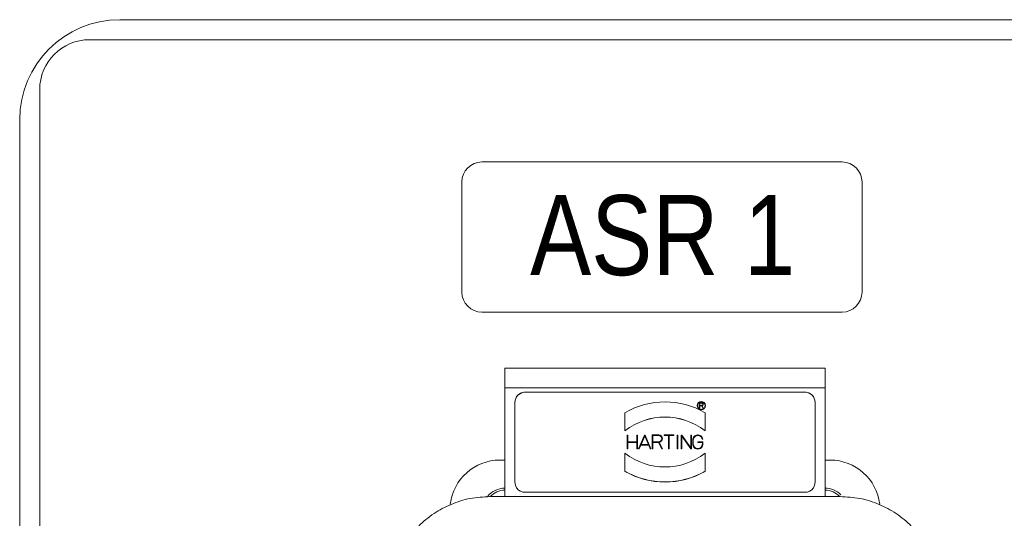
# Model space of a CAD drawing. Header units: millimetres. Extents: x 2665 to 40538, y 289 to 6965.
# Tile 58 of 68: x 10439 to 10636, y 4037 to 4137. Entities that reach past the tile are written whole.
import ezdxf

# ---------------------------------------------------------------- set-up
doc = ezdxf.new("R2010")
doc.units = ezdxf.units.MM
doc.header["$LTSCALE"] = 10
doc.linetypes.add('PHANTOM', pattern=[12.7, 6.35, -1.27, 1.27, -1.27, 1.27, -1.27])
doc.layers.add('6', color=2, linetype='Continuous')
doc.layers.add('LineThick', color=7, linetype='Continuous', lineweight=13)
doc.styles.get("Standard").update_dxf_attribs({"font": 'romans.shx'})

# ---------------------------------------------------------------- blocks, each defined once
blk = doc.blocks.new('DSAFASDF')
for p, q in [((1859.741, 720.73), (1895.741, 720.73)), ((1857.741, 707.73), (1857.741, 718.73)), ((1897.741, 718.73), (1897.741, 707.73)), ((1895.741, 705.73), (1859.741, 705.73))]:
    blk.add_line(p, q)
for centre, start, end in [((1859.741, 718.73), 90, 180), ((1895.741, 718.73), 0, 90), ((1859.741, 707.73), 180, 270), ((1895.741, 707.73), 270, 0)]:
    blk.add_arc(centre, 2, start, end)
blk = doc.blocks.new('VIEW CCC')
at = {"color": 7, "linetype": 'Continuous', "lineweight": 15}
for p, q in [((54535.54, 1320.98), (53775.54, 1320.98)), ((54541.54, 1316.98), (53769.54, 1316.98)), ((53759.54, 1306.98), (53759.54, 946.98)), ((53755.54, 1300.98), (53755.54, 1010.98)), ((53916.54, 1251.33), (53852.54, 1251.33)), ((53852.54, 1247.4), (53852.54, 1251.33)), ((53916.54, 1251.33), (53916.54, 1247.4)), ((53852.54, 1247.4), (53852.54, 1225.7)), ((53916.54, 1247.4), (53852.54, 1247.4)), ((53912.54, 1246.55), (53856.54, 1246.55)), ((53912.54, 1246.53), (53856.54, 1246.53)), ((53916.54, 1225.7), (53916.54, 1247.4)), ((53854.54, 1244.55), (53854.54, 1228.55)), ((53891.39, 1243.38), (53891.39, 1244.42)), ((53891.39, 1244.42), (53891.89, 1244.42)), ((53891.47, 1244.34), (53891.89, 1244.34)), ((53891.47, 1243.92), (53891.47, 1244.34)), ((53891.89, 1243.92), (53891.47, 1243.92)), ((53891.89, 1244.34), (53891.89, 1244.32)), ((53892.18, 1244.12), (53892.18, 1244.13)), ((53914.54, 1228.55), (53914.54, 1244.55)), ((53876.54, 1238.85), (53876.54, 1242.46)), ((53890.94, 1243.88), (53890.94, 1243.86)), ((53891.47, 1243.38), (53891.39, 1243.38)), ((53891.39, 1243.36), (53891.39, 1243.38)), ((53891.87, 1243.84), (53891.47, 1243.84)), ((53891.47, 1243.84), (53891.47, 1243.38)), ((53891.47, 1243.38), (53891.47, 1243.36)), ((53892.1, 1243.38), (53891.87, 1243.84)), ((53892.1, 1243.36), (53891.87, 1243.82)), ((53891.95, 1243.85), (53892.19, 1243.38)), ((53892.1, 1243.38), (53892.19, 1243.38)), ((53892.1, 1243.36), (53892.1, 1243.38)), ((53892.54, 1242.46), (53892.54, 1238.85)), ((53892.62, 1243.86), (53892.62, 1243.88)), ((53876.54, 1238.85), (53876.54, 1238.83)), ((53881.98, 1235.25), (53881.98, 1238.01)), ((53881.98, 1238.01), (53883.29, 1238.01)), ((53884.35, 1238.01), (53884.35, 1237.89)), ((53884.35, 1238.01), (53886.28, 1238.01)), ((53886.28, 1237.89), (53886.28, 1238.01)), ((53892.54, 1238.83), (53892.54, 1238.85)), ((53876.96, 1235.25), (53876.96, 1237.95)), ((53877.08, 1237.95), (53876.96, 1237.95)), ((53877.08, 1237.95), (53877.08, 1236.66)), ((53877.08, 1236.66), (53878.89, 1236.66)), ((53878.89, 1236.54), (53877.08, 1236.54)), ((53877.08, 1236.54), (53877.08, 1235.25)), ((53878.89, 1236.53), (53877.08, 1236.53)), ((53878.89, 1236.66), (53878.89, 1237.95)), ((53879.01, 1237.95), (53878.89, 1237.95)), ((53878.89, 1235.25), (53878.89, 1236.54)), ((53879.01, 1237.95), (53879.01, 1235.25)), ((53879.27, 1235.25), (53880.43, 1237.95)), ((53879.76, 1236.08), (53880.49, 1237.8)), ((53881.23, 1236.08), (53879.76, 1236.08)), ((53879.77, 1236.08), (53880.49, 1237.78)), ((53880.56, 1237.95), (53880.43, 1237.95)), ((53880.49, 1237.8), (53881.23, 1236.08)), ((53880.49, 1237.78), (53880.49, 1237.8)), ((53880.49, 1237.78), (53881.22, 1236.08)), ((53880.56, 1237.95), (53881.72, 1235.25)), ((53882.1, 1237.89), (53883.29, 1237.89)), ((53882.1, 1236.66), (53882.1, 1237.89)), ((53882.1, 1237.87), (53883.29, 1237.87)), ((53883.29, 1236.66), (53882.1, 1236.66)), ((53883.25, 1236.54), (53882.1, 1236.54)), ((53882.1, 1236.54), (53882.1, 1235.25)), ((53883.25, 1236.53), (53882.1, 1236.53)), ((53883.9, 1235.25), (53883.25, 1236.54)), ((53883.25, 1236.53), (53883.25, 1236.54)), ((53883.9, 1235.24), (53883.25, 1236.53)), ((53883.38, 1236.55), (53884.03, 1235.25)), ((53884.03, 1237.26), (53884.03, 1237.28)), ((53885.26, 1237.89), (53884.35, 1237.89)), ((53884.35, 1237.89), (53884.35, 1237.87)), ((53885.26, 1237.87), (53884.35, 1237.87)), ((53885.26, 1235.25), (53885.26, 1237.89)), ((53886.28, 1237.89), (53885.38, 1237.89)), ((53885.38, 1237.89), (53885.38, 1235.25)), ((53886.28, 1237.87), (53885.38, 1237.87)), ((53886.28, 1237.87), (53886.28, 1237.89)), ((53887.11, 1237.95), (53886.99, 1237.95)), ((53886.99, 1235.25), (53886.99, 1237.95)), ((53887.11, 1237.95), (53887.11, 1235.25)), ((53887.76, 1235.25), (53887.76, 1237.95)), ((53887.76, 1237.95), (53887.9, 1237.95)), ((53889.68, 1235.25), (53887.88, 1237.77)), ((53887.88, 1237.77), (53887.88, 1235.25)), ((53889.68, 1235.24), (53887.88, 1237.75)), ((53887.9, 1237.95), (53889.69, 1235.44)), ((53889.69, 1235.44), (53889.69, 1237.95)), ((53889.81, 1237.95), (53889.69, 1237.95)), ((53889.81, 1237.95), (53889.81, 1235.25)), ((53890.08, 1236.22), (53890.08, 1236.99)), ((53890.08, 1236.2), (53890.08, 1236.22)), ((53890.2, 1236.99), (53890.2, 1236.22)), ((53890.2, 1236.97), (53890.2, 1236.99)), ((53891.1, 1236.66), (53891.1, 1236.54)), ((53891.1, 1236.66), (53892.13, 1236.66)), ((53892.01, 1236.54), (53891.1, 1236.54)), ((53891.1, 1236.54), (53891.1, 1236.53)), ((53892.01, 1236.53), (53891.1, 1236.53)), ((53891.99, 1237.17), (53892.11, 1237.17)), ((53891.99, 1237.15), (53891.99, 1237.17)), ((53891.99, 1237.15), (53892.11, 1237.15)), ((53892.01, 1236.22), (53892.01, 1236.54)), ((53892.11, 1237.17), (53892.11, 1237.15)), ((53892.13, 1236.66), (53892.13, 1236.22)), ((53892.13, 1236.2), (53892.13, 1236.22)), ((53876.54, 1234.36), (53876.54, 1230.75)), ((53877.08, 1235.25), (53876.96, 1235.25)), ((53876.96, 1235.24), (53876.96, 1235.25)), ((53876.96, 1235.24), (53877.08, 1235.24)), ((53877.08, 1235.25), (53877.08, 1235.24)), ((53878.89, 1235.25), (53879.01, 1235.25)), ((53878.89, 1235.24), (53878.89, 1235.25)), ((53878.89, 1235.24), (53879.01, 1235.24)), ((53879.01, 1235.25), (53879.01, 1235.24)), ((53879.4, 1235.25), (53879.27, 1235.25)), ((53879.27, 1235.24), (53879.27, 1235.25)), ((53879.27, 1235.24), (53879.4, 1235.24)), ((53879.71, 1235.96), (53879.4, 1235.25)), ((53879.71, 1235.95), (53879.4, 1235.24)), ((53879.4, 1235.25), (53879.4, 1235.24)), ((53881.28, 1235.96), (53879.71, 1235.96)), ((53879.71, 1235.95), (53879.71, 1235.96)), ((53881.28, 1235.95), (53879.71, 1235.95)), ((53881.59, 1235.25), (53881.28, 1235.96)), ((53881.28, 1235.95), (53881.28, 1235.96)), ((53881.59, 1235.24), (53881.28, 1235.95)), ((53881.59, 1235.25), (53881.72, 1235.25)), ((53881.59, 1235.24), (53881.59, 1235.25)), ((53881.59, 1235.24), (53881.72, 1235.24)), ((53881.72, 1235.25), (53881.72, 1235.24)), ((53882.1, 1235.25), (53881.98, 1235.25)), ((53881.98, 1235.24), (53881.98, 1235.25)), ((53881.98, 1235.24), (53882.1, 1235.24)), ((53882.1, 1235.25), (53882.1, 1235.24)), ((53884.03, 1235.25), (53883.9, 1235.25)), ((53883.9, 1235.24), (53883.9, 1235.25)), ((53884.03, 1235.24), (53883.9, 1235.24)), ((53884.03, 1235.24), (53884.03, 1235.25)), ((53885.38, 1235.25), (53885.26, 1235.25)), ((53885.26, 1235.24), (53885.26, 1235.25)), ((53885.26, 1235.24), (53885.38, 1235.24)), ((53885.38, 1235.25), (53885.38, 1235.24)), ((53887.11, 1235.25), (53886.99, 1235.25)), ((53886.99, 1235.24), (53886.99, 1235.25)), ((53886.99, 1235.24), (53887.11, 1235.24)), ((53887.11, 1235.25), (53887.11, 1235.24)), ((53887.88, 1235.25), (53887.76, 1235.25)), ((53887.76, 1235.24), (53887.76, 1235.25)), ((53887.76, 1235.24), (53887.88, 1235.24)), ((53887.88, 1235.25), (53887.88, 1235.24)), ((53889.81, 1235.25), (53889.68, 1235.25)), ((53889.68, 1235.24), (53889.68, 1235.25)), ((53889.81, 1235.24), (53889.68, 1235.24)), ((53889.81, 1235.24), (53889.81, 1235.25)), ((53892.54, 1230.75), (53892.54, 1234.36)), ((53852.54, 1232.98), (53851.54, 1232.98)), ((53917.54, 1232.98), (53916.54, 1232.98)), ((53876.54, 1230.73), (53876.54, 1230.75)), ((53892.54, 1230.75), (53892.54, 1230.73)), ((53856.54, 1226.55), (53912.54, 1226.55)), ((53852.54, 1225.7), (53849.54, 1225.7)), ((53852.54, 1225.7), (53916.54, 1225.7)), ((53919.54, 1225.7), (53916.54, 1225.7))]:
    blk.add_line(p, q, dxfattribs=at)
at = {"color": 8, "linetype": 'PHANTOM', "lineweight": 0}
for p, q in [((53856.54, 1246.53), (53856.54, 1246.55)), ((53912.54, 1246.53), (53912.54, 1246.55)), ((53883.29, 1237.89), (53883.29, 1237.87))]:
    blk.add_line(p, q, dxfattribs=at)
at = {"color": 7, "linetype": 'Continuous', "lineweight": 15}
blk.add_circle((53891.78, 1243.88), 0.84, dxfattribs=at)
for centre, radius, start, end in [((53775.54, 1300.98), 20, 90, 180), ((53769.54, 1306.98), 10, 90, 180), ((53856.54, 1244.53), 2, 89.9985, 179.9946), ((53912.54, 1244.53), 2, 0.0065, 90.0012), ((53884.54, 1228.6), 16, 60.005, 119.995), ((53891.78, 1243.86), 0.84, 180.0054, 359.9946), ((53884.54, 1228.6), 13, 52.026, 127.974), ((53884.54, 1228.58), 13, 52.026, 127.974), ((53883.29, 1237.28), 0.735, 277.3374, 90.0122), ((53891.1, 1236.2), 1.02, 179.985, 0.0016), ((53884.54, 1244.61), 13, 232.026, 307.974), ((53851.54, 1222.98), 10, 90, 173.2447), ((53917.54, 1222.98), 10, 6.8221, 90), ((53884.54, 1244.61), 16, 240.0045, 299.9955), ((53884.54, 1244.59), 16, 240.005, 299.995), ((53852.54, 1222.98), 4.4, 90, 141.6735), ((53852.54, 1222.98), 4, 90, 137.1239), ((53916.54, 1222.98), 4.4, 44.5334, 90), ((53916.54, 1222.98), 4, 42.8761, 90)]:
    blk.add_arc(centre, radius, start, end, dxfattribs=at)
for points, knots in [([(53856.54, 1246.55), (53856.28, 1246.52), (53855.76, 1246.46), (53855.1, 1246), (53854.63, 1245.33), (53854.57, 1244.81), (53854.54, 1244.55)], [0, 0, 0, 0, 0.249993, 0.499987, 0.749979, 1, 1, 1, 1]), ([(53914.54, 1244.55), (53914.51, 1244.81), (53914.45, 1245.33), (53913.99, 1246), (53913.33, 1246.46), (53912.81, 1246.52), (53912.54, 1246.55)], [0, 0, 0, 0, 0.250021, 0.500015, 0.750003, 1, 1, 1, 1]), ([(53892.54, 1243.88), (53892.53, 1243.78), (53892.51, 1243.58), (53892.33, 1243.33), (53892.08, 1243.16), (53891.78, 1243.1), (53891.49, 1243.16), (53891.23, 1243.33), (53891.06, 1243.58), (53891, 1243.88), (53891.06, 1244.18), (53891.23, 1244.43), (53891.49, 1244.6), (53891.78, 1244.66), (53892.08, 1244.6), (53892.33, 1244.43), (53892.51, 1244.18), (53892.53, 1243.98), (53892.54, 1243.88)], [0, 0, 0, 0, 0.062515, 0.125013, 0.187516, 0.250013, 0.31251, 0.375013, 0.437511, 0.500025, 0.562514, 0.625012, 0.687515, 0.750012, 0.81251, 0.875012, 0.93751, 1, 1, 1, 1]), ([(53891.02, 1243.86), (53891.04, 1243.96), (53891.06, 1244.16), (53891.23, 1244.42), (53891.48, 1244.58), (53891.79, 1244.65), (53891.98, 1244.59), (53892.08, 1244.57)], [0, 0, 0, 0, 0.200042, 0.400033, 0.599993, 0.799996, 1, 1, 1, 1]), ([(53891.89, 1244.42), (53891.93, 1244.42), (53892, 1244.41), (53892.09, 1244.35), (53892.16, 1244.27), (53892.19, 1244.16), (53892.18, 1244.06), (53892.13, 1243.96), (53892.05, 1243.88), (53891.99, 1243.86), (53891.95, 1243.85)], [0, 0, 0, 0, 0.124996, 0.250009, 0.374953, 0.50005, 0.62497, 0.749977, 0.875044, 1, 1, 1, 1]), ([(53891.89, 1244.34), (53891.92, 1244.34), (53891.97, 1244.33), (53892.04, 1244.28), (53892.09, 1244.21), (53892.11, 1244.13), (53892.09, 1244.05), (53892.04, 1243.98), (53891.97, 1243.93), (53891.92, 1243.92), (53891.89, 1243.92)], [0, 0, 0, 0, 0.124993, 0.250007, 0.375084, 0.500076, 0.625069, 0.749992, 0.875008, 1, 1, 1, 1]), ([(53890.08, 1236.99), (53890.09, 1237.12), (53890.12, 1237.37), (53890.33, 1237.7), (53890.64, 1237.93), (53891.01, 1238.03), (53891.39, 1238), (53891.74, 1237.82), (53892, 1237.54), (53892.07, 1237.29), (53892.11, 1237.17)], [0, 0, 0, 0, 0.124978, 0.249999, 0.374994, 0.499995, 0.625001, 0.750004, 0.874993, 1, 1, 1, 1]), ([(53883.29, 1237.89), (53883.37, 1237.88), (53883.53, 1237.87), (53883.74, 1237.72), (53883.87, 1237.52), (53883.92, 1237.28), (53883.87, 1237.04), (53883.74, 1236.83), (53883.53, 1236.69), (53883.37, 1236.67), (53883.29, 1236.66)], [0, 0, 0, 0, 0.125007, 0.250001, 0.374984, 0.499989, 0.624994, 0.749976, 0.875005, 1, 1, 1, 1]), ([(53883.29, 1237.87), (53883.37, 1237.87), (53883.53, 1237.85), (53883.74, 1237.7), (53883.88, 1237.5), (53883.9, 1237.34), (53883.91, 1237.26)], [0, 0, 0, 0, 0.250023, 0.500021, 0.7501, 1, 1, 1, 1]), ([(53892.13, 1236.22), (53892.11, 1236.08), (53892.08, 1235.82), (53891.84, 1235.47), (53891.5, 1235.25), (53891.1, 1235.17), (53890.7, 1235.25), (53890.36, 1235.47), (53890.12, 1235.82), (53890.09, 1236.08), (53890.08, 1236.22)], [0, 0, 0, 0, 0.125023, 0.25, 0.375005, 0.500004, 0.625003, 0.750021, 0.875016, 1, 1, 1, 1]), ([(53891.99, 1237.17), (53891.95, 1237.28), (53891.89, 1237.49), (53891.65, 1237.73), (53891.35, 1237.88), (53891.01, 1237.91), (53890.68, 1237.81), (53890.42, 1237.61), (53890.23, 1237.32), (53890.21, 1237.1), (53890.2, 1236.99)], [0, 0, 0, 0, 0.125006, 0.249997, 0.374993, 0.500001, 0.625005, 0.750015, 0.875009, 1, 1, 1, 1]), ([(53890.2, 1236.22), (53890.21, 1236.1), (53890.24, 1235.86), (53890.45, 1235.56), (53890.75, 1235.36), (53891.1, 1235.29), (53891.46, 1235.36), (53891.76, 1235.56), (53891.96, 1235.86), (53891.99, 1236.1), (53892.01, 1236.22)], [0, 0, 0, 0, 0.124981, 0.249988, 0.374982, 0.499984, 0.624984, 0.74999, 0.874974, 1, 1, 1, 1]), ([(53854.54, 1228.55), (53854.57, 1228.29), (53854.63, 1227.76), (53855.1, 1227.1), (53855.76, 1226.64), (53856.28, 1226.58), (53856.54, 1226.55)], [0, 0, 0, 0, 0.249993, 0.499995, 0.749998, 1, 1, 1, 1]), ([(53912.54, 1226.55), (53912.81, 1226.58), (53913.33, 1226.64), (53913.99, 1227.1), (53914.45, 1227.76), (53914.51, 1228.29), (53914.54, 1228.55)], [0, 0, 0, 0, 0.2500059, 0.5000035, 0.7500076, 1, 1, 1, 1]), ([(53849.54, 1225.7), (53848.22, 1225.63), (53845.55, 1225.47), (53841.75, 1224.26), (53838.83, 1222.69), (53836.72, 1221.12), (53834.82, 1219.38), (53832.74, 1216.83), (53830.93, 1213.4), (53829.76, 1209.64), (53829.62, 1207.09), (53829.54, 1205.81)], [0, 0, 0, 0, 0.123981, 0.249873, 0.37168, 0.435736, 0.500059, 0.618293, 0.750024, 0.874909, 1, 1, 1, 1]), ([(53939.54, 1205.81), (53939.47, 1207.09), (53939.33, 1209.64), (53938.16, 1213.4), (53936.34, 1216.83), (53933.85, 1219.89), (53930.86, 1222.37), (53927.34, 1224.26), (53923.54, 1225.47), (53920.87, 1225.63), (53919.54, 1225.7)], [0, 0, 0, 0, 0.125112, 0.250018, 0.381772, 0.500027, 0.628259, 0.750084, 0.875998, 1, 1, 1, 1])]:
    blk.add_open_spline(points, degree=3, knots=knots, dxfattribs=at)
at = {"layer": 'LineThick', "xscale": 2.00000014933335, "yscale": 2.00000014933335, "zscale": 2.00000014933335}
blk.add_blockref('DSAFASDF', (50128.45, -148.91), dxfattribs=at)
at = {"layer": '6', "linetype": 'ByBlock', "insert": (53857.57, 1285.94), "char_height": 16, "attachment_point": 1, "line_spacing_factor": 0.8}
blk.add_mtext('{\\fArial Narrow|b0|i0|c0|p34;ASR 1}', dxfattribs=at)

msp = doc.modelspace()

# ---------------------------------------------------------------- block references
at = {"lineweight": -3}
msp.add_blockref('VIEW CCC', (-43316.267, 2815.564), dxfattribs=at)

doc.saveas('drawing.dxf')
